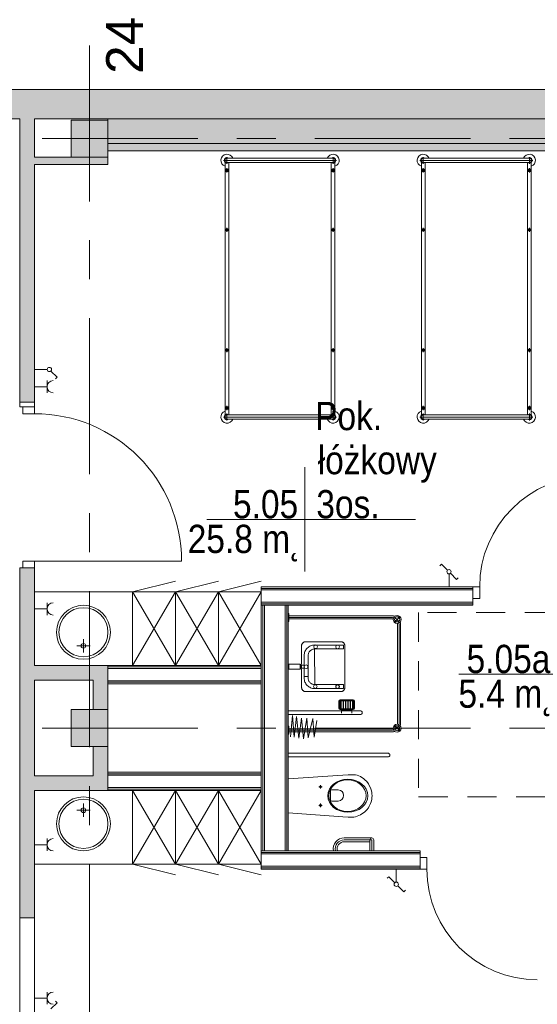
# Model space of a CAD drawing. Header units: centimetres. Extents: x -2424 to 2260, y -130 to 3012.
# Tile 80 of 81: x 530 to 952, y 2103 to 2905. Entities that reach past the tile are written whole.
import ezdxf

# ---------------------------------------------------------------- set-up
doc = ezdxf.new("R2010")
doc.units = ezdxf.units.CM
doc.linetypes.add('Oś', pattern=[222.25, 127, -31.75, 31.75, -31.75])
doc.linetypes.add('Ponad', pattern=[39.688, 23.813, -15.875])
for name, color, linetype, lineweight in [('A-AREA-IDEN', 2, 'Continuous', 13), ('A-DETL-GENF', 92, 'Continuous', 13), ('A-DETL-MEDM', 33, 'Continuous', 13), ('A-DOOR', 31, 'Continuous', 13), ('A-FLOR-OVHD', 1, 'Ponad', 9), ('A-WALL', 113, 'Continuous', 13), ('A-WALL-FNSH', 113, 'Continuous', 13), ('E-ELEC-EQPM', 71, 'Continuous', 9), ('I-FURN', 30, 'Continuous', 9), ('P-SANR-FIXT', 6, 'Continuous', 9), ('S-COLS', 52, 'Continuous', 13), ('S-GRID', 1, 'Continuous', 13), ('S-GRID-IDEN', 1, 'Continuous', 13)]:
    doc.layers.add(name, color=color, linetype=linetype, lineweight=lineweight)
doc.layers.add('A-WALL-PATT', color=111, linetype='Continuous', lineweight=13, plot=False)
doc.styles.add('Arial_11', font='arial.ttf', dxfattribs={"width": 0.85, "height": 23})
doc.styles.add('Arial_7', font='arial.ttf', dxfattribs={"height": 30})

msp = doc.modelspace()

# ---------------------------------------------------------------- hatches: boundary and pattern name
at = {"layer": 'S-COLS', "lineweight": 9}
for points in [[(602.38, 2793.33), (602.38, 2823.33), (572.38, 2823.33), (572.38, 2793.33)], [(602.38, 2313.33), (602.38, 2343.33), (572.38, 2343.33), (572.38, 2313.33)]]:
    msp.add_hatch(color=251, dxfattribs=at).paths.add_polyline_path(points, flags=0)

# ---------------------------------------------------------------- linework, layer by layer
at = {"layer": 'A-AREA-IDEN', "color": 251, "lineweight": 9}
for p, q in [((762.93, 2540.75), (762.93, 2498.25)), ((772.69, 2498.25), (682.93, 2498.25)), ((682.93, 2498.25), (852.93, 2498.25)), ((762.93, 2498.25), (762.93, 2455.75)), ((978.24, 2372.23), (888.48, 2372.23))]:
    msp.add_line(p, q, dxfattribs=at)
at = {"layer": 'A-DETL-GENF', "color": 251, "lineweight": 9}
for p, q in [((542.38, 2589.83), (532.88, 2589.83)), ((532.88, 2589.83), (532.88, 2584.33)), ((532.88, 2584.33), (542.38, 2584.33)), ((542.38, 2584.33), (542.38, 2589.83)), ((542.38, 2464.33), (532.88, 2464.33)), ((532.88, 2464.33), (532.88, 2458.83)), ((542.38, 2458.83), (542.38, 2464.33)), ((532.88, 2458.83), (542.38, 2458.83)), ((899.88, 2443.33), (899.88, 2433.83)), ((905.38, 2443.33), (899.88, 2443.33)), ((905.38, 2433.83), (905.38, 2443.33)), ((899.88, 2433.83), (905.38, 2433.83)), ((856.88, 2222.83), (862.38, 2222.83)), ((856.88, 2213.33), (856.88, 2222.83)), ((862.38, 2222.83), (862.38, 2213.33)), ((862.38, 2213.33), (856.88, 2213.33))]:
    msp.add_line(p, q, dxfattribs=at)
at = {"layer": 'A-DETL-MEDM', "color": 251, "lineweight": 9}
for p, q in [((542.38, 2589.83), (532.88, 2589.83)), ((532.88, 2589.83), (532.88, 2584.33)), ((532.88, 2584.33), (542.38, 2584.33)), ((542.38, 2584.33), (542.38, 2589.83)), ((532.88, 2464.33), (542.38, 2464.33)), ((532.88, 2458.83), (532.88, 2464.33)), ((542.38, 2464.33), (542.38, 2458.83)), ((542.38, 2458.83), (532.88, 2458.83)), ((905.38, 2443.33), (899.88, 2443.33)), ((899.88, 2443.33), (899.88, 2433.83)), ((905.38, 2433.83), (905.38, 2443.33)), ((899.88, 2433.83), (905.38, 2433.83)), ((856.88, 2213.33), (856.88, 2222.83)), ((856.88, 2222.83), (862.38, 2222.83)), ((862.38, 2222.83), (862.38, 2213.33)), ((862.38, 2213.33), (856.88, 2213.33))]:
    msp.add_line(p, q, dxfattribs=at)
at = {"layer": 'A-DOOR', "color": 251, "lineweight": 9}
msp.add_line((542.38, 2464.33), (662.38, 2464.33), dxfattribs=at)
for centre, radius, start, end in [((542.38, 2464.33), 120, 0, 90), ((995.38, 2443.33), 90, 90, 180), ((952.38, 2213.33), 90, 180, 270)]:
    msp.add_arc(centre, radius, start, end, dxfattribs=at)
at = {"layer": 'A-FLOR-OVHD', "color": 251, "lineweight": 9}
for p, q in [((1005.64, 2422.38), (855.64, 2422.38)), ((855.64, 2422.38), (855.64, 2272.38)), ((855.64, 2272.38), (1005.64, 2272.38))]:
    msp.add_line(p, q, dxfattribs=at)
at = {"layer": 'A-WALL', "color": 251, "lineweight": 9}
for p, q in [((1227.38, 2848.33), (507.38, 2848.33)), ((507.38, 2824.33), (530.38, 2824.33)), ((530.38, 2824.33), (530.38, 2593.83)), ((542.38, 2793.33), (542.38, 2824.33)), ((542.38, 2824.33), (1203.38, 2824.33)), ((602.38, 2824.33), (602.38, 2823.33)), ((602.38, 2804.33), (1172.38, 2804.33)), ((572.38, 2793.33), (542.38, 2793.33)), ((602.38, 2798.33), (1172.38, 2798.33)), ((602.38, 2787.33), (602.38, 2793.33)), ((542.38, 2593.83), (542.38, 2787.33)), ((542.38, 2787.33), (602.38, 2787.33)), ((530.38, 2593.83), (542.38, 2593.83)), ((530.38, 2593.83), (530.38, 2589.83)), ((542.38, 2589.83), (542.38, 2593.83)), ((530.38, 2589.83), (532.88, 2589.83)), ((532.88, 2458.83), (530.38, 2458.83)), ((530.38, 2458.83), (530.38, 2173.83)), ((542.38, 2379.33), (542.38, 2458.83)), ((899.88, 2442.08), (727.38, 2442.08)), ((727.38, 2440.83), (727.38, 2430.83)), ((899.88, 2440.83), (727.38, 2440.83)), ((899.88, 2430.83), (727.38, 2430.83)), ((899.88, 2430.83), (899.88, 2433.83)), ((899.88, 2429.58), (727.38, 2429.58)), ((728.63, 2228.33), (728.63, 2428.33)), ((746.88, 2428.33), (729.88, 2428.33)), ((729.88, 2228.33), (729.88, 2428.33)), ((746.88, 2228.33), (746.88, 2428.33)), ((748.13, 2228.33), (748.13, 2428.33)), ((602.38, 2379.33), (542.38, 2379.33)), ((602.38, 2343.33), (602.38, 2379.33)), ((727.38, 2378.08), (602.38, 2378.08)), ((602.38, 2376.83), (602.38, 2366.83)), ((727.38, 2376.83), (602.38, 2376.83)), ((727.38, 2366.83), (727.38, 2376.83)), ((542.38, 2289.33), (542.38, 2367.33)), ((542.38, 2367.33), (590.38, 2367.33)), ((590.38, 2367.33), (590.38, 2343.33)), ((727.38, 2366.83), (602.38, 2366.83)), ((727.38, 2365.58), (602.38, 2365.58)), ((590.38, 2313.33), (590.38, 2289.33)), ((602.38, 2277.33), (602.38, 2313.33)), ((590.38, 2289.33), (542.38, 2289.33)), ((727.38, 2291.08), (602.38, 2291.08)), ((602.38, 2289.83), (602.38, 2279.83)), ((727.38, 2289.83), (602.38, 2289.83)), ((727.38, 2279.83), (727.38, 2289.83)), ((727.38, 2279.83), (602.38, 2279.83)), ((727.38, 2278.58), (602.38, 2278.58)), ((542.38, 2173.83), (542.38, 2277.33)), ((542.38, 2277.33), (602.38, 2277.33)), ((727.38, 2227.08), (856.88, 2227.08)), ((727.38, 2225.83), (727.38, 2215.83)), ((727.38, 2225.83), (856.88, 2225.83)), ((729.88, 2228.33), (746.88, 2228.33)), ((856.88, 2222.83), (856.88, 2225.83)), ((727.38, 2215.83), (856.88, 2215.83)), ((727.38, 2214.58), (856.88, 2214.58)), ((530.38, 2173.83), (542.38, 2173.83)), ((530.38, 2173.83), (530.38, 2083.83)), ((542.38, 2083.83), (542.38, 2173.83))]:
    msp.add_line(p, q, dxfattribs=at)
at = {"layer": 'A-WALL-FNSH', "color": 251, "lineweight": 9}
for p, q in [((899.88, 2443.33), (727.38, 2443.33)), ((727.38, 2443.33), (727.38, 2440.83)), ((727.38, 2430.83), (727.38, 2225.83)), ((899.88, 2428.33), (899.88, 2430.83)), ((729.88, 2428.33), (727.38, 2428.33)), ((746.88, 2428.33), (899.88, 2428.33)), ((749.38, 2228.33), (749.38, 2428.33)), ((727.38, 2379.33), (602.38, 2379.33)), ((602.38, 2379.33), (602.38, 2376.83)), ((602.38, 2366.83), (602.38, 2364.33)), ((602.38, 2364.33), (727.38, 2364.33)), ((727.38, 2292.33), (602.38, 2292.33)), ((602.38, 2292.33), (602.38, 2289.83)), ((602.38, 2277.33), (727.38, 2277.33)), ((727.38, 2228.33), (856.88, 2228.33)), ((856.88, 2225.83), (856.88, 2228.33)), ((727.38, 2215.83), (727.38, 2213.33)), ((727.38, 2213.33), (856.88, 2213.33))]:
    msp.add_line(p, q, dxfattribs=at)
at = {"layer": 'A-WALL-PATT', "color": 251, "linetype": 'Continuous', "lineweight": 9, "extrusion": (0, 0, -1)}
for points in [[(-507.38, 2824.33), (-1227.38, 2848.33), (-507.38, 2848.33)], [(-1227.38, 2848.33), (-507.38, 2824.33), (-1203.38, 2824.33)], [(-530.38, 2824.33), (-530.38, 2593.83), (-542.38, 2593.83)], [(-530.38, 2824.33), (-542.38, 2593.83), (-542.38, 2824.33)], [(-736.41, 2804.33), (-602.38, 2824.33), (-602.38, 2804.33)], [(-602.38, 2824.33), (-736.41, 2804.33), (-1172.38, 2824.33)], [(-1172.38, 2824.33), (-736.41, 2804.33), (-1172.38, 2804.33)], [(-1172.38, 2798.33), (-602.38, 2804.33), (-602.38, 2798.33)], [(-602.38, 2804.33), (-1172.38, 2798.33), (-1172.38, 2804.33)], [(-572.38, 2787.33), (-542.38, 2793.33), (-542.38, 2787.33)], [(-542.38, 2793.33), (-572.38, 2787.33), (-602.38, 2793.33)], [(-602.38, 2793.33), (-572.38, 2787.33), (-602.38, 2787.33)], [(-530.38, 2251.27), (-542.38, 2173.83), (-530.38, 2458.83)], [(-530.38, 2458.83), (-542.38, 2173.83), (-542.38, 2458.83)], [(-542.38, 2367.33), (-602.38, 2379.33), (-542.38, 2379.33)], [(-602.38, 2379.33), (-542.38, 2367.33), (-602.38, 2367.33)], [(-590.38, 2343.33), (-602.38, 2367.33), (-590.38, 2367.33)], [(-602.38, 2367.33), (-590.38, 2343.33), (-598.68, 2343.33)], [(-602.38, 2367.33), (-598.68, 2343.33), (-602.38, 2343.33)], [(-590.38, 2289.33), (-602.38, 2313.33), (-590.38, 2313.33)], [(-602.38, 2313.33), (-590.38, 2289.33), (-590.38, 2277.33)], [(-602.38, 2313.33), (-590.38, 2277.33), (-602.38, 2277.33)], [(-590.38, 2277.33), (-542.38, 2289.33), (-542.38, 2277.33)], [(-542.38, 2289.33), (-590.38, 2277.33), (-590.38, 2289.33)], [(-542.38, 2173.83), (-530.38, 2251.27), (-530.38, 2173.83)]]:
    msp.add_solid(points, dxfattribs=at)
at = {"layer": 'A-WALL-PATT', "color": 251, "linetype": 'Continuous', "lineweight": 9}
msp.add_solid([(530.38, 2593.83), (530.38, 2824.33), (530.38, 2627.3)], dxfattribs=at)
at = {"layer": 'E-ELEC-EQPM', "color": 251, "lineweight": 9}
for p, q in [((552.88, 2620.33), (542.38, 2620.33)), ((555.86, 2619.09), (560.81, 2614.15)), ((560.81, 2614.15), (559.49, 2612.83)), ((552.71, 2606.33), (542.38, 2606.33)), ((552.71, 2601.33), (552.71, 2611.33)), ((874.2, 2461.75), (872.89, 2460.44)), ((879.14, 2456.81), (874.2, 2461.75)), ((880.38, 2453.83), (880.38, 2443.33)), ((881.61, 2454.34), (886.56, 2449.39)), ((886.56, 2449.39), (887.87, 2450.7)), ((552.71, 2430.33), (552.71, 2420.33)), ((552.71, 2425.33), (542.38, 2425.33)), ((552.71, 2238.33), (552.71, 2228.33)), ((552.71, 2233.33), (542.38, 2233.33)), ((837.38, 2202.83), (837.38, 2213.33)), ((831.2, 2207.26), (829.89, 2205.95)), ((836.14, 2202.31), (831.2, 2207.26)), ((838.61, 2199.84), (843.56, 2194.9)), ((843.56, 2194.9), (844.87, 2196.21)), ((552.71, 2113.33), (552.71, 2103.33)), ((552.71, 2108.33), (542.38, 2108.33)), ((555.86, 2099.56), (560.81, 2104.51)), ((560.81, 2104.51), (559.49, 2105.82))]:
    msp.add_line(p, q, dxfattribs=at)
for centre in [(554.62, 2620.33), (880.38, 2455.57), (837.38, 2201.08)]:
    msp.add_circle(centre, 1.75, dxfattribs=at)
for centre in [(557.71, 2606.33), (557.71, 2425.33), (557.71, 2233.33), (557.71, 2108.33)]:
    msp.add_arc(centre, 5, 90, 270, dxfattribs=at)
at = {"layer": 'I-FURN', "color": 251, "lineweight": 9}
for p, q in [((788.6, 2790.63), (696.65, 2790.63)), ((699.38, 2787.9), (699.38, 2793.35)), ((785.88, 2792.33), (699.38, 2792.33)), ((785.88, 2787.9), (785.88, 2793.35)), ((948.6, 2790.63), (856.65, 2790.63)), ((859.38, 2787.9), (859.38, 2793.35)), ((945.88, 2792.33), (859.38, 2792.33)), ((945.88, 2787.9), (945.88, 2793.35)), ((697.88, 2788.98), (697.88, 2583.27)), ((785.88, 2788.93), (699.38, 2788.93)), ((699.38, 2780.73), (699.38, 2784.23)), ((700.88, 2583.27), (700.88, 2788.93)), ((784.38, 2583.33), (784.38, 2788.98)), ((785.88, 2780.73), (785.88, 2784.23)), ((787.38, 2788.98), (787.38, 2583.27)), ((857.88, 2788.98), (857.88, 2583.27)), ((945.88, 2788.93), (859.38, 2788.93)), ((859.38, 2780.73), (859.38, 2784.23)), ((860.88, 2583.27), (860.88, 2788.93)), ((944.38, 2583.33), (944.38, 2788.98)), ((945.88, 2780.73), (945.88, 2784.23)), ((947.38, 2788.98), (947.38, 2583.27)), ((697.63, 2782.48), (701.13, 2782.48)), ((787.63, 2782.48), (784.13, 2782.48)), ((857.63, 2782.48), (861.13, 2782.48)), ((947.63, 2782.48), (944.13, 2782.48)), ((699.38, 2735.57), (699.38, 2732.57)), ((785.88, 2735.57), (785.88, 2732.57)), ((859.38, 2735.57), (859.38, 2732.57)), ((945.88, 2735.57), (945.88, 2732.57)), ((697.88, 2734.07), (700.88, 2734.07)), ((787.38, 2734.07), (784.38, 2734.07)), ((857.88, 2734.07), (860.88, 2734.07)), ((947.38, 2734.07), (944.38, 2734.07)), ((697.88, 2636.07), (700.88, 2636.07)), ((699.38, 2637.57), (699.38, 2634.57)), ((787.38, 2636.07), (784.38, 2636.07)), ((785.88, 2637.57), (785.88, 2634.57)), ((857.88, 2636.07), (860.88, 2636.07)), ((859.38, 2637.57), (859.38, 2634.57)), ((947.38, 2636.07), (944.38, 2636.07)), ((945.88, 2637.57), (945.88, 2634.57)), ((699.38, 2590.7), (699.38, 2587.2)), ((785.88, 2590.7), (785.88, 2587.2)), ((859.38, 2590.7), (859.38, 2587.2)), ((945.88, 2590.7), (945.88, 2587.2)), ((697.63, 2588.95), (701.13, 2588.95)), ((699.38, 2584.35), (699.38, 2578.9)), ((785.88, 2583.33), (699.38, 2583.33)), ((787.63, 2588.95), (784.13, 2588.95)), ((785.88, 2584.35), (785.88, 2578.9)), ((857.63, 2588.95), (861.13, 2588.95)), ((859.38, 2584.35), (859.38, 2578.9)), ((945.88, 2583.33), (859.38, 2583.33)), ((947.63, 2588.95), (944.13, 2588.95)), ((945.88, 2584.35), (945.88, 2578.9)), ((696.65, 2581.63), (788.6, 2581.63)), ((785.88, 2579.93), (699.38, 2579.93)), ((856.65, 2581.63), (948.6, 2581.63)), ((945.88, 2579.93), (859.38, 2579.93)), ((622.38, 2439.33), (657.38, 2447.96)), ((657.38, 2439.33), (692.38, 2447.96)), ((692.38, 2439.33), (727.38, 2447.96)), ((542.38, 2439.33), (622.38, 2439.33)), ((657.38, 2379.33), (622.38, 2439.33)), ((657.38, 2439.33), (622.38, 2379.33)), ((622.38, 2439.33), (657.38, 2439.33)), ((622.38, 2379.33), (622.38, 2439.33)), ((622.38, 2439.33), (622.38, 2379.33)), ((692.38, 2379.33), (657.38, 2439.33)), ((692.38, 2439.33), (657.38, 2379.33)), ((657.38, 2439.33), (692.38, 2439.33)), ((657.38, 2379.33), (657.38, 2439.33)), ((657.38, 2439.33), (657.38, 2379.33)), ((727.38, 2379.33), (692.38, 2439.33)), ((727.38, 2439.33), (692.38, 2379.33)), ((692.38, 2439.33), (727.38, 2439.33)), ((692.38, 2379.33), (692.38, 2439.33)), ((692.38, 2439.33), (692.38, 2379.33)), ((657.38, 2277.33), (622.38, 2217.33)), ((657.38, 2217.33), (622.38, 2277.33)), ((622.38, 2277.33), (622.38, 2217.33)), ((622.38, 2217.33), (622.38, 2277.33)), ((692.38, 2277.33), (657.38, 2217.33)), ((692.38, 2217.33), (657.38, 2277.33)), ((657.38, 2277.33), (657.38, 2217.33)), ((657.38, 2217.33), (657.38, 2277.33)), ((727.38, 2277.33), (692.38, 2217.33)), ((727.38, 2217.33), (692.38, 2277.33)), ((692.38, 2277.33), (692.38, 2217.33)), ((692.38, 2217.33), (692.38, 2277.33)), ((542.38, 2217.33), (622.38, 2217.33)), ((622.38, 2217.33), (657.38, 2208.69)), ((622.38, 2217.33), (657.38, 2217.33)), ((657.38, 2217.33), (692.38, 2208.69)), ((657.38, 2217.33), (692.38, 2217.33)), ((692.38, 2217.33), (727.38, 2208.69)), ((692.38, 2217.33), (727.38, 2217.33))]:
    msp.add_line(p, q, dxfattribs=at)
for centre, radius in [((699.38, 2782.48), 1.25), ((699.38, 2782.48), 0.8), ((785.88, 2782.48), 1.25), ((785.88, 2782.48), 0.8), ((859.38, 2782.48), 1.25), ((859.38, 2782.48), 0.8), ((945.88, 2782.48), 1.25), ((945.88, 2782.48), 0.8), ((699.38, 2734.07), 1), ((785.88, 2734.07), 1), ((859.38, 2734.07), 1), ((945.88, 2734.07), 1), ((699.38, 2636.07), 1), ((785.88, 2636.07), 1), ((859.38, 2636.07), 1), ((945.88, 2636.07), 1), ((699.38, 2588.95), 1.25), ((785.88, 2588.95), 1.25), ((859.38, 2588.95), 1.25), ((945.88, 2588.95), 1.25), ((699.38, 2588.95), 0.8), ((785.88, 2588.95), 0.8), ((859.38, 2588.95), 0.8), ((945.88, 2588.95), 0.8)]:
    msp.add_circle(centre, radius, dxfattribs=at)
for centre, radius, start, end in [((699.38, 2790.63), 5, 19.87687, 252.5424), ((699.38, 2790.63), 2.23, 49.8221, 310.1779), ((699.38, 2790.63), 1.93, 62.02067, 297.97933), ((699.38, 2790.63), 1.7, 90, 270), ((785.88, 2790.63), 5, 287.4576, 160.12313), ((785.88, 2790.63), 2.23, 227.61126, 130.1779), ((785.88, 2790.63), 1.93, 242.02067, 117.97933), ((785.88, 2790.63), 1.7, 270, 90), ((859.38, 2790.63), 5, 19.87687, 252.5424), ((859.38, 2790.63), 2.23, 49.8221, 310.1779), ((859.38, 2790.63), 1.93, 62.02067, 297.97933), ((859.38, 2790.63), 1.7, 90, 270), ((945.88, 2790.63), 5, 287.4576, 160.12313), ((945.88, 2790.63), 2.23, 227.61126, 130.1779), ((945.88, 2790.63), 1.93, 242.02067, 117.97933), ((945.88, 2790.63), 1.7, 270, 90), ((699.38, 2581.63), 5, 107.4576, 340.12313), ((699.38, 2581.63), 2.23, 49.8221, 310.1779), ((699.38, 2581.63), 1.93, 62.02067, 297.97933), ((699.38, 2581.63), 1.7, 90, 270), ((785.88, 2581.63), 5, 199.87687, 72.5424), ((785.88, 2581.63), 2.23, 229.8221, 130.1779), ((785.88, 2581.63), 1.93, 242.02067, 117.97933), ((785.88, 2581.63), 1.7, 270, 90), ((859.38, 2581.63), 5, 107.4576, 340.12313), ((859.38, 2581.63), 2.23, 49.8221, 310.1779), ((859.38, 2581.63), 1.93, 62.02067, 297.97933), ((859.38, 2581.63), 1.7, 90, 270), ((945.88, 2581.63), 5, 199.87687, 72.5424), ((945.88, 2581.63), 2.23, 229.8221, 130.1779), ((945.88, 2581.63), 1.93, 242.02067, 117.97933), ((945.88, 2581.63), 1.7, 270, 90)]:
    msp.add_arc(centre, radius, start, end, dxfattribs=at)
at = {"layer": 'P-SANR-FIXT', "color": 251, "lineweight": 9}
for p, q in [((749.38, 2421.68), (749.68, 2421.68)), ((749.68, 2421.68), (749.68, 2415.18)), ((749.38, 2418.43), (834.38, 2418.43)), ((749.68, 2415.18), (749.38, 2415.18)), ((749.68, 2419.68), (834.18, 2419.68)), ((749.68, 2417.18), (834.18, 2417.18)), ((835.63, 2414.38), (840.51, 2419.26)), ((838.43, 2412.93), (838.43, 2332.02)), ((839.68, 2332.02), (839.68, 2412.93)), ((840.93, 2412.93), (840.93, 2332.02)), ((582.38, 2389.76), (582.38, 2400.76)), ((761.2, 2397.64), (761, 2397.42)), ((761.42, 2397.84), (761.2, 2397.64)), ((761.65, 2398.02), (761.42, 2397.84)), ((761.9, 2398.18), (761.65, 2398.02)), ((762.15, 2398.32), (761.9, 2398.18)), ((762.42, 2398.43), (762.15, 2398.32)), ((762.68, 2398.51), (762.42, 2398.43)), ((762.96, 2398.56), (762.68, 2398.51)), ((763.23, 2398.56), (762.96, 2398.56)), ((792.76, 2398.56), (763.23, 2398.56)), ((793.04, 2398.51), (792.76, 2398.56)), ((793.32, 2398.44), (793.04, 2398.51)), ((793.59, 2398.33), (793.32, 2398.44)), ((793.84, 2398.2), (793.59, 2398.33)), ((794.08, 2398.05), (793.84, 2398.2)), ((794.31, 2397.87), (794.08, 2398.05)), ((794.52, 2397.68), (794.31, 2397.87)), ((794.71, 2397.47), (794.52, 2397.68)), ((587.88, 2395.26), (576.88, 2395.26)), ((760.41, 2396.44), (760.25, 2395.96)), ((760.25, 2395.96), (760.25, 2380.55)), ((760.32, 2396.19), (760.27, 2395.93)), ((760.52, 2396.7), (760.41, 2396.44)), ((760.65, 2396.95), (760.52, 2396.7)), ((760.81, 2397.19), (760.65, 2396.95)), ((761, 2397.42), (760.81, 2397.19)), ((762.66, 2389.85), (762.45, 2389.02)), ((762.96, 2390.65), (762.66, 2389.85)), ((763.32, 2391.41), (762.96, 2390.65)), ((763.76, 2392.13), (763.32, 2391.41)), ((764.26, 2392.8), (763.76, 2392.13)), ((764.82, 2393.42), (764.26, 2392.8)), ((765.44, 2393.98), (764.82, 2393.42)), ((766.11, 2394.48), (765.44, 2393.98)), ((765.93, 2389.35), (766.16, 2389.84)), ((766.83, 2394.92), (766.11, 2394.48)), ((766.16, 2389.84), (766.44, 2390.29)), ((766.44, 2390.29), (766.76, 2390.72)), ((766.76, 2390.72), (767.12, 2391.11)), ((767.59, 2395.29), (766.83, 2394.92)), ((767.12, 2391.11), (767.51, 2391.47)), ((767.51, 2391.47), (767.94, 2391.79)), ((768.39, 2395.58), (767.59, 2395.29)), ((767.94, 2391.79), (768.4, 2392.07)), ((769.22, 2395.79), (768.39, 2395.58)), ((768.4, 2392.07), (768.88, 2392.3)), ((768.88, 2392.3), (769.39, 2392.49)), ((770.09, 2395.93), (769.22, 2395.79)), ((769.39, 2392.49), (769.92, 2392.62)), ((769.92, 2392.62), (770.47, 2392.71)), ((770.97, 2395.97), (770.09, 2395.93)), ((770.81, 2392.75), (771, 2363.68)), ((794.4, 2392.75), (770.81, 2392.75)), ((771, 2395.89), (794.4, 2395.89)), ((794.4, 2392.75), (794.4, 2395.89)), ((794.88, 2397.24), (794.71, 2397.47)), ((795.03, 2397), (794.88, 2397.24)), ((795.16, 2396.74), (795.03, 2397)), ((795.26, 2396.48), (795.16, 2396.74)), ((795.34, 2396.21), (795.26, 2396.48)), ((795.38, 2395.93), (795.34, 2396.21)), ((795.38, 2395.65), (795.38, 2395.93)), ((795.38, 2360.69), (795.38, 2395.65)), ((762.32, 2388.16), (762.27, 2369.6)), ((762.45, 2389.02), (762.32, 2388.16)), ((765.49, 2387.2), (765.52, 2387.76)), ((765.49, 2369.6), (765.49, 2387.2)), ((765.52, 2387.76), (765.6, 2388.31)), ((765.6, 2388.31), (765.74, 2388.84)), ((765.74, 2388.84), (765.93, 2389.35)), ((749.89, 2380.27), (749.89, 2376.36)), ((749.89, 2380.27), (759.17, 2380.27)), ((749.89, 2376.36), (759.17, 2376.36)), ((759.17, 2376.36), (759.17, 2380.27)), ((759.92, 2380.27), (759.89, 2376.37)), ((760.05, 2379.62), (760.05, 2377.02)), ((762.32, 2379.62), (760.05, 2379.62)), ((760.05, 2377.02), (762.32, 2377.02)), ((760.25, 2376.15), (760.25, 2360.98)), ((762.32, 2377.02), (762.32, 2379.62)), ((762.27, 2370.23), (765.49, 2370.23)), ((762.32, 2368.27), (762.27, 2370.23)), ((762.45, 2367.41), (762.32, 2368.27)), ((762.66, 2366.57), (762.45, 2367.41)), ((762.96, 2365.77), (762.66, 2366.57)), ((763.32, 2365.01), (762.96, 2365.77)), ((765.49, 2370.23), (765.49, 2369.23)), ((765.49, 2369.23), (765.52, 2368.66)), ((765.52, 2368.66), (765.6, 2368.11)), ((765.6, 2368.11), (765.74, 2367.58)), ((765.74, 2367.58), (765.93, 2367.07)), ((765.93, 2367.07), (766.16, 2366.59)), ((766.16, 2366.59), (766.44, 2366.13)), ((766.44, 2366.13), (766.76, 2365.7)), ((766.76, 2365.7), (767.12, 2365.31)), ((760.25, 2360.98), (760.27, 2360.71)), ((760.27, 2360.71), (760.32, 2360.44)), ((760.32, 2360.44), (760.4, 2360.17)), ((760.4, 2360.17), (760.51, 2359.91)), ((760.51, 2359.91), (760.65, 2359.66)), ((760.65, 2359.66), (760.81, 2359.41)), ((760.81, 2359.41), (760.99, 2359.19)), ((760.99, 2359.19), (761.18, 2358.97)), ((761.18, 2358.97), (761.4, 2358.78)), ((761.4, 2358.78), (761.63, 2358.6)), ((761.63, 2358.6), (761.87, 2358.45)), ((761.87, 2358.45), (762.13, 2358.31)), ((762.13, 2358.31), (762.39, 2358.21)), ((762.39, 2358.21), (762.65, 2358.13)), ((762.65, 2358.13), (762.93, 2358.08)), ((762.93, 2358.08), (792.46, 2358.08)), ((763.76, 2364.3), (763.32, 2365.01)), ((764.26, 2363.63), (763.76, 2364.3)), ((764.82, 2363.01), (764.26, 2363.63)), ((765.44, 2362.45), (764.82, 2363.01)), ((766.11, 2361.95), (765.44, 2362.45)), ((766.83, 2361.51), (766.11, 2361.95)), ((767.59, 2361.14), (766.83, 2361.51)), ((767.12, 2365.31), (767.51, 2364.95)), ((767.51, 2364.95), (767.94, 2364.63)), ((768.39, 2360.85), (767.59, 2361.14)), ((767.94, 2364.63), (768.4, 2364.35)), ((769.22, 2360.63), (768.39, 2360.85)), ((768.4, 2364.35), (768.88, 2364.12)), ((768.88, 2364.12), (769.39, 2363.93)), ((770.09, 2360.5), (769.22, 2360.63)), ((769.39, 2363.93), (769.92, 2363.8)), ((769.92, 2363.8), (770.47, 2363.71)), ((770.97, 2360.46), (770.09, 2360.5)), ((794.4, 2360.53), (770.97, 2360.46)), ((771, 2363.68), (794.4, 2363.68)), ((788.06, 2362.05), (788.07, 2361.9)), ((788.09, 2362.34), (788.07, 2362.2)), ((788.07, 2361.9), (788.09, 2361.75)), ((788.12, 2362.48), (788.09, 2362.34)), ((788.09, 2361.75), (788.12, 2361.61)), ((788.17, 2362.62), (788.12, 2362.48)), ((788.12, 2361.61), (788.17, 2361.48)), ((788.23, 2362.74), (788.17, 2362.62)), ((788.17, 2361.48), (788.23, 2361.35)), ((788.31, 2362.86), (788.23, 2362.74)), ((788.23, 2361.35), (788.31, 2361.23)), ((788.39, 2362.98), (788.31, 2362.86)), ((788.31, 2361.23), (788.39, 2361.12)), ((788.49, 2363.08), (788.39, 2362.98)), ((788.39, 2361.12), (788.49, 2361.01)), ((788.59, 2363.18), (788.49, 2363.08)), ((788.49, 2361.01), (788.59, 2360.92)), ((788.7, 2363.26), (788.59, 2363.18)), ((788.59, 2360.92), (788.7, 2360.83)), ((788.82, 2363.33), (788.7, 2363.26)), ((788.7, 2360.83), (788.82, 2360.76)), ((788.95, 2363.4), (788.82, 2363.33)), ((788.82, 2360.76), (788.95, 2360.7)), ((789.09, 2363.45), (788.95, 2363.4)), ((788.95, 2360.7), (789.09, 2360.65)), ((789.23, 2363.48), (789.09, 2363.45)), ((789.09, 2360.65), (789.23, 2360.61)), ((789.37, 2363.5), (789.23, 2363.48)), ((789.23, 2360.61), (789.37, 2360.59)), ((789.52, 2363.51), (789.37, 2363.5)), ((789.37, 2360.59), (789.52, 2360.58)), ((789.67, 2363.5), (789.52, 2363.51)), ((789.52, 2360.58), (789.67, 2360.59)), ((789.82, 2363.48), (789.67, 2363.5)), ((789.67, 2360.59), (789.82, 2360.61)), ((789.96, 2363.45), (789.82, 2363.48)), ((789.82, 2360.61), (789.96, 2360.65)), ((790.09, 2363.4), (789.96, 2363.45)), ((789.96, 2360.65), (790.09, 2360.7)), ((790.22, 2363.33), (790.09, 2363.4)), ((790.09, 2360.7), (790.22, 2360.76)), ((790.34, 2363.26), (790.22, 2363.33)), ((790.22, 2360.76), (790.34, 2360.83)), ((790.45, 2363.18), (790.34, 2363.26)), ((790.34, 2360.83), (790.45, 2360.92)), ((790.56, 2363.08), (790.45, 2363.18)), ((790.45, 2360.92), (790.56, 2361.01)), ((790.65, 2362.98), (790.56, 2363.08)), ((790.56, 2361.01), (790.65, 2361.12)), ((790.74, 2362.86), (790.65, 2362.98)), ((790.65, 2361.12), (790.74, 2361.23)), ((790.81, 2362.74), (790.74, 2362.86)), ((790.74, 2361.23), (790.81, 2361.35)), ((790.87, 2362.62), (790.81, 2362.74)), ((790.81, 2361.35), (790.87, 2361.48)), ((790.92, 2362.48), (790.87, 2362.62)), ((790.87, 2361.48), (790.92, 2361.61)), ((790.96, 2362.34), (790.92, 2362.48)), ((790.92, 2361.61), (790.96, 2361.75)), ((790.98, 2362.2), (790.96, 2362.34)), ((790.96, 2361.75), (790.98, 2361.9)), ((790.99, 2362.05), (790.98, 2362.2)), ((790.98, 2361.9), (790.99, 2362.05)), ((792.46, 2358.08), (792.74, 2358.08)), ((792.74, 2358.08), (793.02, 2358.13)), ((793.02, 2358.13), (793.29, 2358.2)), ((793.29, 2358.2), (793.55, 2358.3)), ((793.55, 2358.3), (793.81, 2358.43)), ((793.81, 2358.43), (794.05, 2358.58)), ((794.05, 2358.58), (794.28, 2358.75)), ((794.28, 2358.75), (794.49, 2358.94)), ((794.4, 2363.68), (794.4, 2360.53)), ((794.49, 2358.94), (794.69, 2359.15)), ((794.69, 2359.15), (794.86, 2359.38)), ((794.86, 2359.38), (795.02, 2359.62)), ((795.02, 2359.62), (795.15, 2359.88)), ((795.15, 2359.88), (795.26, 2360.14)), ((795.26, 2360.14), (795.33, 2360.41)), ((795.33, 2360.41), (795.38, 2360.69)), ((790.68, 2344.51), (790.68, 2350.11)), ((790.98, 2344.51), (790.98, 2350.11)), ((791.28, 2344.51), (791.28, 2350.11)), ((791.78, 2351.21), (802.18, 2351.21)), ((791.78, 2350.91), (802.18, 2350.91)), ((791.78, 2350.61), (802.18, 2350.61)), ((792.08, 2344.01), (792.08, 2350.61)), ((792.38, 2344.01), (792.38, 2350.61)), ((793.98, 2344.01), (793.98, 2350.61)), ((794.28, 2344.01), (794.28, 2350.61)), ((795.88, 2344.01), (795.88, 2350.61)), ((796.18, 2344.01), (796.18, 2350.61)), ((797.78, 2344.01), (797.78, 2350.61)), ((798.08, 2344.01), (798.08, 2350.61)), ((799.68, 2344.01), (799.68, 2350.61)), ((799.98, 2344.01), (799.98, 2350.61)), ((801.58, 2344.01), (801.58, 2350.61)), ((801.88, 2344.01), (801.88, 2350.61)), ((802.68, 2350.11), (802.68, 2344.51)), ((802.98, 2350.11), (802.98, 2344.51)), ((803.28, 2350.11), (803.28, 2344.51)), ((807.98, 2342.42), (749.58, 2342.42)), ((802.18, 2344.01), (791.78, 2344.01)), ((802.18, 2343.71), (791.78, 2343.71)), ((802.18, 2343.41), (791.78, 2343.41)), ((792.73, 2343.41), (792.73, 2340.41)), ((801.23, 2343.21), (792.73, 2343.21)), ((801.23, 2343.01), (792.73, 2343.01)), ((801.23, 2343.41), (801.23, 2340.41)), ((749.58, 2339.22), (807.98, 2339.22)), ((751.23, 2321.09), (752.77, 2338.45)), ((752.77, 2338.45), (754.04, 2320.84)), ((754.04, 2320.84), (756.09, 2337.69)), ((756.09, 2337.69), (757.88, 2320.07)), ((757.88, 2320.07), (760.18, 2336.41)), ((760.18, 2336.41), (761.71, 2319.56)), ((761.71, 2319.56), (764.52, 2336.41)), ((764.52, 2336.41), (765.54, 2320.33)), ((765.54, 2320.33), (769.37, 2336.16)), ((769.37, 2336.16), (770.39, 2320.84)), ((770.39, 2320.84), (772.69, 2334.37)), ((749.38, 2329.77), (749.68, 2329.77)), ((749.38, 2326.52), (834.18, 2326.52)), ((749.68, 2329.77), (749.68, 2323.27)), ((749.68, 2327.77), (834.18, 2327.77)), ((835.63, 2330.57), (840.51, 2325.69)), ((749.68, 2323.27), (749.38, 2323.27)), ((749.68, 2325.27), (834.18, 2325.27)), ((830.57, 2307.88), (749.38, 2307.88)), ((830.57, 2304.76), (749.38, 2304.76)), ((793.94, 2289.9), (749.38, 2287.08)), ((798.26, 2290.25), (793.94, 2289.9)), ((802.7, 2290.2), (798.26, 2290.25)), ((804.06, 2290.24), (802.7, 2290.2)), ((805.47, 2289.86), (804.06, 2290.24)), ((806.84, 2289.36), (805.47, 2289.86)), ((808.16, 2288.74), (806.84, 2289.36)), ((809.43, 2288.01), (808.16, 2288.74)), ((810.63, 2287.18), (809.43, 2288.01)), ((811.77, 2286.25), (810.63, 2287.18)), ((813.33, 2284.65), (811.77, 2286.25)), ((774.28, 2280.48), (777.07, 2280.48)), ((775.69, 2279.1), (775.69, 2281.92)), ((790.1, 2277.99), (784.98, 2277.99)), ((814.64, 2282.92), (813.33, 2284.65)), ((815.41, 2281.66), (814.64, 2282.92)), ((816.43, 2279.55), (815.41, 2281.66)), ((816.89, 2278.12), (816.43, 2279.55)), ((817.36, 2276.12), (816.89, 2278.12)), ((783.71, 2277.07), (783.71, 2269.76)), ((816.89, 2268.23), (817.36, 2270.23)), ((817.55, 2274.65), (817.36, 2276.12)), ((817.36, 2270.23), (817.55, 2271.69)), ((817.62, 2273.17), (817.55, 2274.65)), ((817.55, 2271.69), (817.62, 2273.17)), ((587.88, 2261.4), (576.88, 2261.4)), ((582.38, 2266.9), (582.38, 2255.9)), ((774.28, 2265.36), (777.07, 2265.36)), ((775.69, 2263.99), (775.69, 2266.81)), ((784.98, 2268.84), (790.1, 2268.84)), ((811.77, 2260.09), (813.33, 2261.7)), ((813.33, 2261.7), (814.64, 2263.42)), ((814.64, 2263.42), (815.41, 2264.68)), ((815.41, 2264.68), (816.43, 2266.8)), ((816.43, 2266.8), (816.89, 2268.23)), ((749.38, 2259.27), (793.93, 2256.11)), ((793.93, 2256.11), (798.26, 2255.8)), ((798.26, 2255.8), (802.7, 2255.85)), ((802.7, 2255.85), (804.06, 2256.1)), ((804.06, 2256.1), (805.47, 2256.48)), ((805.47, 2256.48), (806.84, 2256.99)), ((806.84, 2256.99), (808.16, 2257.6)), ((808.16, 2257.6), (809.43, 2258.33)), ((809.43, 2258.33), (810.63, 2259.16)), ((810.63, 2259.16), (811.77, 2260.09)), ((795.01, 2238.85), (817.43, 2238.85)), ((795.01, 2237.29), (817.43, 2237.29)), ((815.87, 2228.33), (815.87, 2237.29)), ((817.43, 2237.29), (817.43, 2228.33)), ((818.99, 2237.29), (818.99, 2228.33)), ((795.01, 2235.73), (815.87, 2235.73))]:
    msp.add_line(p, q, dxfattribs=at)
for centre, radius in [((582.38, 2406.33), 22), ((582.38, 2406.33), 20), ((838.07, 2416.82), 3.25), ((836.58, 2415.34), 0.62), ((838.07, 2416.82), 2.1), ((836.58, 2415.34), 0.32), ((839.55, 2418.31), 0.62), ((839.55, 2418.31), 0.32), ((582.38, 2395.26), 1.9), ((771.62, 2394.54), 1.5), ((789.55, 2394.41), 1.5), ((763.88, 2378.25), 1.5), ((771.43, 2362.06), 1.5), ((789.62, 2361.98), 1.5), ((838.07, 2328.13), 3.25), ((836.58, 2329.62), 0.62), ((838.07, 2328.13), 2.1), ((836.58, 2329.62), 0.32), ((839.55, 2326.65), 0.62), ((839.55, 2326.65), 0.32), ((775.69, 2280.48), 0.825), ((582.38, 2250.33), 22), ((582.38, 2250.33), 20), ((582.38, 2261.4), 1.9), ((775.69, 2265.36), 0.825)]:
    msp.add_circle(centre, radius, dxfattribs=at)
for centre, radius, start, end in [((834.18, 2412.93), 6.75, 73.50351, 90), ((834.18, 2412.93), 5.5, 0, 90), ((834.18, 2412.93), 4.25, 81.14891, 90), ((834.18, 2412.93), 6.75, 0, 16.49649), ((834.18, 2412.93), 4.25, 0, 8.85109), ((791.78, 2350.11), 1.1, 90, 180), ((791.78, 2350.11), 0.8, 90, 180), ((791.78, 2350.11), 0.5, 90, 180), ((802.18, 2350.11), 1.1, 0, 90), ((802.18, 2350.11), 0.8, 0, 90), ((802.18, 2350.11), 0.5, 0, 90), ((791.78, 2344.51), 1.1, 180, 270), ((791.78, 2344.51), 0.8, 180, 270), ((791.78, 2344.51), 0.5, 180, 270), ((802.18, 2344.51), 0.5, 270, 0), ((802.18, 2344.51), 0.8, 270, 0), ((802.18, 2344.51), 1.1, 270, 0), ((807.98, 2340.82), 1.6, 270, 90), ((834.18, 2332.02), 5.5, 270, 0), ((834.18, 2332.02), 4.25, 270, 278.85109), ((834.18, 2332.02), 6.75, 270, 286.49649), ((834.18, 2332.02), 4.25, 351.14891, 0), ((834.18, 2332.02), 6.75, 343.50351, 0), ((830.57, 2306.32), 1.56, 270, 90), ((784.86, 2276.82), 1.17, 84.11014, 167.76605), ((789.88, 2273.42), 4.58, 272.80221, 87.19779), ((784.86, 2270.01), 1.17, 192.23395, 275.88986), ((795.01, 2229.88), 8.97, 90, 189.99957), ((795.01, 2229.88), 7.41, 90, 192.13274), ((817.43, 2237.29), 1.56, 90, 180), ((817.43, 2237.29), 1.56, 0, 90), ((795.01, 2229.88), 5.85, 90, 195.43824)]:
    msp.add_arc(centre, radius, start, end, dxfattribs=at)
for centre, major_axis, ratio in [((796.98, 2342.68), (-0.325, 0), 0.224951), ((797.88, 2273.22), (-16.33, 0), 0.823529), ((797.64, 2273.22), (-15.16, 0), 0.845174)]:
    msp.add_ellipse(centre, major_axis=major_axis, ratio=ratio, dxfattribs=at)
at = {"layer": 'S-COLS', "color": 251, "lineweight": 9}
for p, q in [((602.38, 2823.33), (572.38, 2823.33)), ((572.38, 2823.33), (572.38, 2793.33)), ((602.38, 2793.33), (602.38, 2823.33)), ((572.38, 2793.33), (602.38, 2793.33)), ((602.38, 2343.33), (572.38, 2343.33)), ((572.38, 2343.33), (572.38, 2313.33)), ((602.38, 2313.33), (602.38, 2343.33)), ((572.38, 2313.33), (602.38, 2313.33))]:
    msp.add_line(p, q, dxfattribs=at)
at = {"layer": 'S-GRID', "color": 251, "linetype": 'Oś', "lineweight": 9}
for p, q in [((587.38, 2884.27), (587.38, 27.13)), ((1342.46, 2808.33), (-1368.76, 2808.33)), ((1342.46, 2328.33), (-1368.76, 2328.33))]:
    msp.add_line(p, q, dxfattribs=at)

# ---------------------------------------------------------------- texts
at = {"layer": 'A-AREA-IDEN', "color": 251, "lineweight": 9, "style": 'Arial_11', "width": 0.85}
for s, p in [('Pok.', (771.25, 2570.93)), ('łóżkowy', (773.32, 2535.03)), ('5.05', (704.28, 2499.13)), ('3os.', (772.21, 2499.13)), ('25.8 m˛', (667.35, 2470.86)), ('5.05a', (894.71, 2373.11)), ('5.4 m˛', (888.07, 2344.84))]:
    msp.add_text(s, height=23, dxfattribs=at).set_placement(p)
at = {"layer": 'S-GRID-IDEN', "color": 251, "lineweight": 9, "style": 'Arial_7'}
msp.add_text('24', height=30, rotation=90, dxfattribs=at).set_placement((630.88, 2861.04))

doc.saveas('drawing.dxf')
